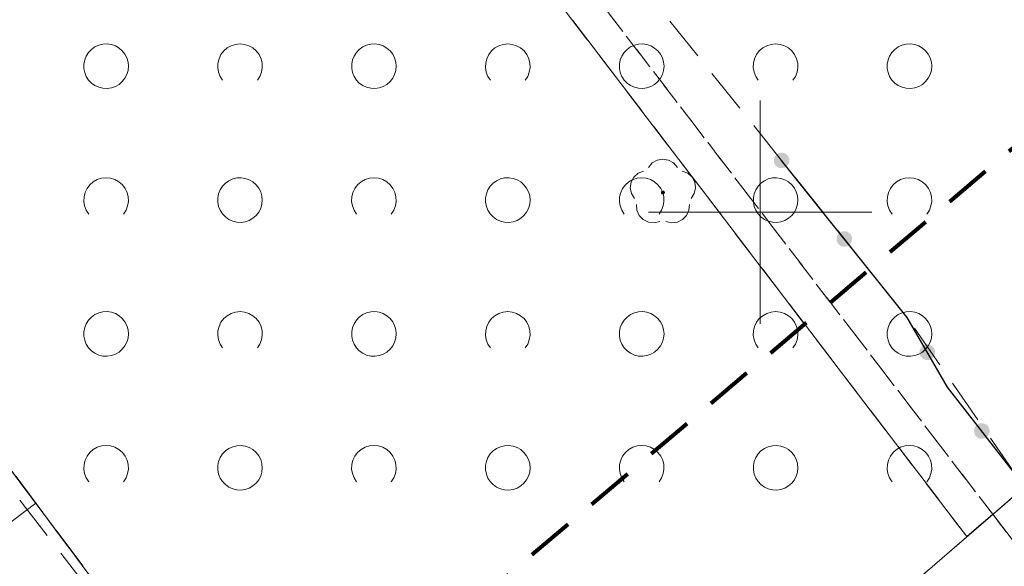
# Model space of a CAD drawing. Extents: x 5474185 to 5474933, y 5916077 to 5916824.
# Tile 39 of 256: x 5474333 to 5474355, y 5916542 to 5916554. Entities that reach past the tile are written whole.
import ezdxf

# ---------------------------------------------------------------- set-up
doc = ezdxf.new("R2010")
doc.units = 0
for name, pattern in [('216-500', [2.5, 1.5, -1]), ('PRZER1-1', [1, 0.5, -0.5]), ('PRZER2-1', [1.5, 1, -0.5]), ('PRZER3-1', [2, 1.5, -0.5])]:
    doc.linetypes.add(name, pattern=pattern)
for name, color, linetype, lineweight in [('GESDZI', 253, 'CONTINUOUS', 18), ('GESKKL', 253, 'CONTINUOUS', 18), ('GESUZY', 253, 'CONTINUOUS', 18), ('GSLKOG', 253, 'CONTINUOUS', 35), ('GSPRDL', 253, 'CONTINUOUS', 18), ('GSSTZI', 254, 'CONTINUOUS', 18), ('GSSZAD', 254, 'CONTINUOUS', 18), ('GSSZSN', 254, 'CONTINUOUS', 18), ('Ramka sekcyjna', 253, 'CONTINUOUS', 18), ('Sieć wodociągowa', 253, 'CONTINUOUS', 40)]:
    doc.layers.add(name, color=color, linetype=linetype, lineweight=lineweight)

msp = doc.modelspace()

# ---------------------------------------------------------------- hatches: boundary and pattern name
at = {"layer": 'GSLKOG'}
for points in [[(5474350.460494, 5916550.98609), (5474350.416148, 5916550.997065), (5474350.376152, 5916551.019143), (5474350.343234, 5916551.050821), (5474350.319637, 5916551.089938), (5474350.306968, 5916551.133831), (5474350.30609, 5916551.179506), (5474350.317065, 5916551.223852), (5474350.339143, 5916551.263848), (5474350.370821, 5916551.296766), (5474350.409938, 5916551.320363), (5474350.453831, 5916551.333032), (5474350.499506, 5916551.33391), (5474350.543852, 5916551.322935), (5474350.583848, 5916551.300857), (5474350.616766, 5916551.269179), (5474350.640363, 5916551.230062), (5474350.653032, 5916551.186169), (5474350.65391, 5916551.140494), (5474350.642935, 5916551.096148), (5474350.620857, 5916551.056152), (5474350.589179, 5916551.023234), (5474350.550062, 5916550.999637), (5474350.506169, 5916550.986968)], [(5474351.865494, 5916549.22609), (5474351.821148, 5916549.237065), (5474351.781152, 5916549.259143), (5474351.748234, 5916549.290821), (5474351.724637, 5916549.329938), (5474351.711968, 5916549.373831), (5474351.71109, 5916549.419506), (5474351.722065, 5916549.463852), (5474351.744143, 5916549.503848), (5474351.775821, 5916549.536766), (5474351.814938, 5916549.560363), (5474351.858831, 5916549.573032), (5474351.904506, 5916549.57391), (5474351.948852, 5916549.562935), (5474351.988848, 5916549.540857), (5474352.021766, 5916549.509179), (5474352.045363, 5916549.470062), (5474352.058032, 5916549.426169), (5474352.05891, 5916549.380494), (5474352.047935, 5916549.336148), (5474352.025857, 5916549.296152), (5474351.994179, 5916549.263234), (5474351.955062, 5916549.239637), (5474351.911169, 5916549.226968)], [(5474351.865494, 5916549.22609), (5474351.821148, 5916549.237065), (5474351.781152, 5916549.259143), (5474351.748234, 5916549.290821), (5474351.724637, 5916549.329938), (5474351.711968, 5916549.373831), (5474351.71109, 5916549.419506), (5474351.722065, 5916549.463852), (5474351.744143, 5916549.503848), (5474351.775821, 5916549.536766), (5474351.814938, 5916549.560363), (5474351.858831, 5916549.573032), (5474351.904506, 5916549.57391), (5474351.948852, 5916549.562935), (5474351.988848, 5916549.540857), (5474352.021766, 5916549.509179), (5474352.045363, 5916549.470062), (5474352.058032, 5916549.426169), (5474352.05891, 5916549.380494), (5474352.047935, 5916549.336148), (5474352.025857, 5916549.296152), (5474351.994179, 5916549.263234), (5474351.955062, 5916549.239637), (5474351.911169, 5916549.226968)], [(5474353.745783, 5916546.685002), (5474353.700464, 5916546.690762), (5474353.65818, 5916546.708056), (5474353.621811, 5916546.735704), (5474353.593839, 5916546.771823), (5474353.576168, 5916546.81395), (5474353.570002, 5916546.859217), (5474353.575762, 5916546.904536), (5474353.593056, 5916546.94682), (5474353.620704, 5916546.983189), (5474353.656823, 5916547.011161), (5474353.69895, 5916547.028832), (5474353.744217, 5916547.034998), (5474353.789536, 5916547.029238), (5474353.83182, 5916547.011944), (5474353.868189, 5916546.984296), (5474353.896161, 5916546.948177), (5474353.913832, 5916546.90605), (5474353.919998, 5916546.860783), (5474353.914238, 5916546.815464), (5474353.896944, 5916546.77318), (5474353.869296, 5916546.736811), (5474353.833177, 5916546.708839), (5474353.79105, 5916546.691168)], [(5474353.745783, 5916546.685002), (5474353.700464, 5916546.690762), (5474353.65818, 5916546.708056), (5474353.621811, 5916546.735704), (5474353.593839, 5916546.771823), (5474353.576168, 5916546.81395), (5474353.570002, 5916546.859217), (5474353.575762, 5916546.904536), (5474353.593056, 5916546.94682), (5474353.620704, 5916546.983189), (5474353.656823, 5916547.011161), (5474353.69895, 5916547.028832), (5474353.744217, 5916547.034998), (5474353.789536, 5916547.029238), (5474353.83182, 5916547.011944), (5474353.868189, 5916546.984296), (5474353.896161, 5916546.948177), (5474353.913832, 5916546.90605), (5474353.919998, 5916546.860783), (5474353.914238, 5916546.815464), (5474353.896944, 5916546.77318), (5474353.869296, 5916546.736811), (5474353.833177, 5916546.708839), (5474353.79105, 5916546.691168)], [(5474354.943172, 5916544.921366), (5474354.898976, 5916544.932933), (5474354.859279, 5916544.955544), (5474354.826788, 5916544.987658), (5474354.803715, 5916545.027087), (5474354.791634, 5916545.071145), (5474354.791366, 5916545.116828), (5474354.802933, 5916545.161024), (5474354.825544, 5916545.200721), (5474354.857658, 5916545.233212), (5474354.897087, 5916545.256285), (5474354.941145, 5916545.268366), (5474354.986828, 5916545.268634), (5474355.031024, 5916545.257067), (5474355.070721, 5916545.234456), (5474355.103212, 5916545.202342), (5474355.126285, 5916545.162913), (5474355.138366, 5916545.118855), (5474355.138634, 5916545.073172), (5474355.127067, 5916545.028976), (5474355.104456, 5916544.989279), (5474355.072342, 5916544.956788), (5474355.032913, 5916544.933715), (5474354.988855, 5916544.921634)], [(5474354.943172, 5916544.921366), (5474354.898976, 5916544.932933), (5474354.859279, 5916544.955544), (5474354.826788, 5916544.987658), (5474354.803715, 5916545.027087), (5474354.791634, 5916545.071145), (5474354.791366, 5916545.116828), (5474354.802933, 5916545.161024), (5474354.825544, 5916545.200721), (5474354.857658, 5916545.233212), (5474354.897087, 5916545.256285), (5474354.941145, 5916545.268366), (5474354.986828, 5916545.268634), (5474355.031024, 5916545.257067), (5474355.070721, 5916545.234456), (5474355.103212, 5916545.202342), (5474355.126285, 5916545.162913), (5474355.138366, 5916545.118855), (5474355.138634, 5916545.073172), (5474355.127067, 5916545.028976), (5474355.104456, 5916544.989279), (5474355.072342, 5916544.956788), (5474355.032913, 5916544.933715), (5474354.988855, 5916544.921634)]]:
    msp.add_hatch(color=256, dxfattribs=at).paths.add_polyline_path(points)
at = {"layer": 'GSPRDL'}
msp.add_hatch(color=256, dxfattribs=at).paths.add_polyline_path([(5474347.82, 5916550.395), (5474347.806094, 5916550.397202), (5474347.79355, 5916550.403594), (5474347.783594, 5916550.41355), (5474347.777202, 5916550.426094), (5474347.775, 5916550.44), (5474347.777202, 5916550.453906), (5474347.783594, 5916550.46645), (5474347.79355, 5916550.476406), (5474347.806094, 5916550.482798), (5474347.82, 5916550.485), (5474347.833906, 5916550.482798), (5474347.84645, 5916550.476406), (5474347.856406, 5916550.46645), (5474347.862798, 5916550.453906), (5474347.865, 5916550.44), (5474347.862798, 5916550.426094), (5474347.856406, 5916550.41355), (5474347.84645, 5916550.403594), (5474347.833906, 5916550.397202)])

# ---------------------------------------------------------------- linework, layer by layer
at = {"layer": 'GESDZI', "linetype": 'Continuous', "lineweight": 13}
for p, q in [((5474455.96, 5916630.15, 10.22), (5474342.29, 5916532.08, 10.22)), ((5474342.29, 5916532.08, 10.22), (5474455.96, 5916630.15, 10.22)), ((5474342.29, 5916532.08, 10.22), (5474307.08, 5916579.16, 10.22)), ((5474307.08, 5916579.16, 10.22), (5474342.29, 5916532.08, 10.22))]:
    msp.add_line(p, q, dxfattribs=at)
at = {"layer": 'GESDZI', "linetype": 'Continuous', "lineweight": 13, "elevation": 10.22, "flags": 128}
msp.add_lwpolyline([(5474443.69, 5916646.04), (5474393.53, 5916708.46), (5474352.63, 5916757.58), (5474351.73, 5916758.9), (5474246, 5916681.43), (5474241.05, 5916671.19), (5474244.02, 5916663.45), (5474255.17, 5916645.95), (5474272.74, 5916621.91), (5474307.08, 5916579.16), (5474342.29, 5916532.08), (5474455.96, 5916630.15), (5474443.69, 5916646.04)], close=True, dxfattribs=at)
at = {"layer": 'GESKKL', "linetype": 'PRZER3-1', "lineweight": 13}
for p, q in [((5474307.08, 5916579.16, 10.06), (5474342.29, 5916532.08, 10.06)), ((5474332.45, 5916571.78, 10.06), (5474354.63, 5916542.73, 10.06)), ((5474354.63, 5916542.73, 10.06), (5474332.45, 5916571.78, 10.06)), ((5474354.63, 5916542.73, 10.06), (5474355.21, 5916543.23, 10.06)), ((5474355.21, 5916543.23, 10.06), (5474354.63, 5916542.73, 10.06)), ((5474355.21, 5916543.23, 10.06), (5474395.4, 5916490.48, 10.06)), ((5474395.4, 5916490.48, 10.06), (5474355.21, 5916543.23, 10.06))]:
    msp.add_line(p, q, dxfattribs=at)
at = {"layer": 'GESUZY', "linetype": 'PRZER1-1', "lineweight": 13}
for p, q in [((5474307.08, 5916579.16, 10.08), (5474342.29, 5916532.08, 10.08)), ((5474342.29, 5916532.08, 10.08), (5474307.08, 5916579.16, 10.08)), ((5474354.63, 5916542.73, 10.08), (5474332.45, 5916571.78, 10.08)), ((5474332.45, 5916571.78, 10.08), (5474354.63, 5916542.73, 10.08)), ((5474355.21, 5916543.23, 10.08), (5474333.24, 5916571.91, 10.08)), ((5474333.24, 5916571.91, 10.08), (5474355.21, 5916543.23, 10.08)), ((5474355.21, 5916543.23, 10.08), (5474354.63, 5916542.73, 10.08)), ((5474354.63, 5916542.73, 10.08), (5474355.21, 5916543.23, 10.08)), ((5474395.4, 5916490.48, 10.08), (5474355.21, 5916543.23, 10.08)), ((5474355.21, 5916543.23, 10.08), (5474395.4, 5916490.48, 10.08))]:
    msp.add_line(p, q, dxfattribs=at)
at = {"layer": 'GSLKOG', "linetype": 'Continuous', "lineweight": 30}
for p, q in [((5474353.29, 5916547.64, 10.18), (5474350.48, 5916551.16, 10.18)), ((5474354.2, 5916546.08, 10.18), (5474353.29, 5916547.64, 10.18)), ((5474355.73, 5916544.11, 10.18), (5474354.2, 5916546.08, 10.18))]:
    msp.add_line(p, q, dxfattribs=at)
at = {"layer": 'GSPRDL', "elevation": 10.12, "flags": 128}
for points in [[(5474347.495723, 5916551.003333), (5474347.579447, 5916551.102679), (5474347.692044, 5916551.167494), (5474347.82, 5916551.19), (5474347.947956, 5916551.167494), (5474348.060553, 5916551.102679), (5474348.144277, 5916551.003333)], [(5474347.184031, 5916550.305674), (5474347.11542, 5916550.415999), (5474347.088571, 5916550.543115), (5474347.106708, 5916550.671763), (5474347.167652, 5916550.786501), (5474347.26409, 5916550.873559), (5474347.384445, 5916550.922485)], [(5474348.255555, 5916550.922485), (5474348.37591, 5916550.873559), (5474348.472348, 5916550.786501), (5474348.533292, 5916550.671763), (5474348.551429, 5916550.543115), (5474348.52458, 5916550.415999), (5474348.455969, 5916550.305674)], [(5474347.751227, 5916549.793649), (5474347.625099, 5916549.762488), (5474347.495908, 5916549.776234), (5474347.379161, 5916549.833237), (5474347.288871, 5916549.926655), (5474347.235875, 5916550.045275), (5474347.226535, 5916550.174859)], [(5474348.413465, 5916550.174859), (5474348.404125, 5916550.045275), (5474348.351129, 5916549.926655), (5474348.260839, 5916549.833237), (5474348.144092, 5916549.776234), (5474348.014901, 5916549.762488), (5474347.888773, 5916549.793649)]]:
    msp.add_lwpolyline(points, dxfattribs=at)
at = {"layer": 'GSSTZI', "linetype": 'PRZER2-1', "lineweight": 13}
for p, q in [((5474350.48, 5916551.16, 10.1), (5474344.74, 5916558.32, 10.1)), ((5474353.29, 5916547.64, 10.1), (5474350.48, 5916551.16, 10.1)), ((5474355.73, 5916544.11, 10.1), (5474353.29, 5916547.64, 10.1))]:
    msp.add_line(p, q, dxfattribs=at)
at = {"layer": 'GSSZAD', "linetype": 'PRZER2-1', "lineweight": 13}
msp.add_line((5474342.29, 5916532.08, 10.1), (5474272.74, 5916621.91, 10.1), dxfattribs=at)
at = {"layer": 'GSSZAD', "elevation": 10.1, "flags": 128}
for points in [[(5474335.845, 5916553.271005), (5474335.835964, 5916553.365631), (5474335.809184, 5916553.456836), (5474335.765627, 5916553.541325), (5474335.706867, 5916553.616045), (5474335.635028, 5916553.678293), (5474335.552708, 5916553.725821), (5474335.462879, 5916553.756911), (5474335.368791, 5916553.770439), (5474335.273843, 5916553.765916), (5474335.181466, 5916553.743505), (5474335.095, 5916553.704018), (5474335.01757, 5916553.64888), (5474334.951973, 5916553.580084), (5474334.900582, 5916553.500118), (5474334.865254, 5916553.411871), (5474334.847264, 5916553.318533), (5474334.847264, 5916553.223477), (5474334.865254, 5916553.130139), (5474334.900582, 5916553.041892), (5474334.951973, 5916552.961926), (5474335.01757, 5916552.89313), (5474335.095, 5916552.837992), (5474335.181466, 5916552.798505), (5474335.273843, 5916552.776094), (5474335.368791, 5916552.771571), (5474335.462879, 5916552.785099), (5474335.552708, 5916552.816189), (5474335.635028, 5916552.863717), (5474335.706867, 5916552.925965), (5474335.765627, 5916553.000685), (5474335.809184, 5916553.085174), (5474335.835964, 5916553.176379), (5474335.845, 5916553.271005)], [(5474341.845, 5916553.271005), (5474341.835964, 5916553.365631), (5474341.809184, 5916553.456836), (5474341.765627, 5916553.541325), (5474341.706867, 5916553.616045), (5474341.635028, 5916553.678293), (5474341.552708, 5916553.725821), (5474341.462879, 5916553.756911), (5474341.368791, 5916553.770439), (5474341.273843, 5916553.765916), (5474341.181466, 5916553.743505), (5474341.095, 5916553.704018), (5474341.01757, 5916553.64888), (5474340.951973, 5916553.580084), (5474340.900582, 5916553.500118), (5474340.865254, 5916553.411871), (5474340.847264, 5916553.318533), (5474340.847264, 5916553.223477), (5474340.865254, 5916553.130139), (5474340.900582, 5916553.041892), (5474340.951973, 5916552.961926), (5474341.01757, 5916552.89313), (5474341.095, 5916552.837992), (5474341.181466, 5916552.798505), (5474341.273843, 5916552.776094), (5474341.368791, 5916552.771571), (5474341.462879, 5916552.785099), (5474341.552708, 5916552.816189), (5474341.635028, 5916552.863717), (5474341.706867, 5916552.925965), (5474341.765627, 5916553.000685), (5474341.809184, 5916553.085174), (5474341.835964, 5916553.176379), (5474341.845, 5916553.271005)], [(5474347.845, 5916553.271005), (5474347.835964, 5916553.365631), (5474347.809184, 5916553.456836), (5474347.765627, 5916553.541325), (5474347.706867, 5916553.616045), (5474347.635028, 5916553.678293), (5474347.552708, 5916553.725821), (5474347.462879, 5916553.756911), (5474347.368791, 5916553.770439), (5474347.273843, 5916553.765916), (5474347.181466, 5916553.743505), (5474347.095, 5916553.704018), (5474347.01757, 5916553.64888), (5474346.951973, 5916553.580084), (5474346.900582, 5916553.500118), (5474346.865254, 5916553.411871), (5474346.847264, 5916553.318533), (5474346.847264, 5916553.223477), (5474346.865254, 5916553.130139), (5474346.900582, 5916553.041892), (5474346.951973, 5916552.961926), (5474347.01757, 5916552.89313), (5474347.095, 5916552.837992), (5474347.181466, 5916552.798505), (5474347.273843, 5916552.776094), (5474347.368791, 5916552.771571), (5474347.462879, 5916552.785099), (5474347.552708, 5916552.816189), (5474347.635028, 5916552.863717), (5474347.706867, 5916552.925965), (5474347.765627, 5916553.000685), (5474347.809184, 5916553.085174), (5474347.835964, 5916553.176379), (5474347.845, 5916553.271005)], [(5474353.845, 5916553.271005), (5474353.835964, 5916553.365631), (5474353.809184, 5916553.456836), (5474353.765627, 5916553.541325), (5474353.706867, 5916553.616045), (5474353.635028, 5916553.678293), (5474353.552708, 5916553.725821), (5474353.462879, 5916553.756911), (5474353.368791, 5916553.770439), (5474353.273843, 5916553.765916), (5474353.181466, 5916553.743505), (5474353.095, 5916553.704018), (5474353.01757, 5916553.64888), (5474352.951973, 5916553.580084), (5474352.900582, 5916553.500118), (5474352.865254, 5916553.411871), (5474352.847264, 5916553.318533), (5474352.847264, 5916553.223477), (5474352.865254, 5916553.130139), (5474352.900582, 5916553.041892), (5474352.951973, 5916552.961926), (5474353.01757, 5916552.89313), (5474353.095, 5916552.837992), (5474353.181466, 5916552.798505), (5474353.273843, 5916552.776094), (5474353.368791, 5916552.771571), (5474353.462879, 5916552.785099), (5474353.552708, 5916552.816189), (5474353.635028, 5916552.863717), (5474353.706867, 5916552.925965), (5474353.765627, 5916553.000685), (5474353.809184, 5916553.085174), (5474353.835964, 5916553.176379), (5474353.845, 5916553.271005)], [(5474338.845, 5916550.271005), (5474338.835964, 5916550.365631), (5474338.809184, 5916550.456836), (5474338.765627, 5916550.541325), (5474338.706867, 5916550.616045), (5474338.635028, 5916550.678293), (5474338.552708, 5916550.725821), (5474338.462879, 5916550.756911), (5474338.368791, 5916550.770439), (5474338.273843, 5916550.765916), (5474338.181466, 5916550.743505), (5474338.095, 5916550.704018), (5474338.01757, 5916550.64888), (5474337.951973, 5916550.580084), (5474337.900582, 5916550.500118), (5474337.865254, 5916550.411871), (5474337.847264, 5916550.318533), (5474337.847264, 5916550.223477), (5474337.865254, 5916550.130139), (5474337.900582, 5916550.041892), (5474337.951973, 5916549.961926), (5474338.01757, 5916549.89313), (5474338.095, 5916549.837992), (5474338.181466, 5916549.798505), (5474338.273843, 5916549.776094), (5474338.368791, 5916549.771571), (5474338.462879, 5916549.785099), (5474338.552708, 5916549.816189), (5474338.635028, 5916549.863717), (5474338.706867, 5916549.925965), (5474338.765627, 5916550.000685), (5474338.809184, 5916550.085174), (5474338.835964, 5916550.176379), (5474338.845, 5916550.271005)], [(5474344.845, 5916550.271005), (5474344.835964, 5916550.365631), (5474344.809184, 5916550.456836), (5474344.765627, 5916550.541325), (5474344.706867, 5916550.616045), (5474344.635028, 5916550.678293), (5474344.552708, 5916550.725821), (5474344.462879, 5916550.756911), (5474344.368791, 5916550.770439), (5474344.273843, 5916550.765916), (5474344.181466, 5916550.743505), (5474344.095, 5916550.704018), (5474344.01757, 5916550.64888), (5474343.951973, 5916550.580084), (5474343.900582, 5916550.500118), (5474343.865254, 5916550.411871), (5474343.847264, 5916550.318533), (5474343.847264, 5916550.223477), (5474343.865254, 5916550.130139), (5474343.900582, 5916550.041892), (5474343.951973, 5916549.961926), (5474344.01757, 5916549.89313), (5474344.095, 5916549.837992), (5474344.181466, 5916549.798505), (5474344.273843, 5916549.776094), (5474344.368791, 5916549.771571), (5474344.462879, 5916549.785099), (5474344.552708, 5916549.816189), (5474344.635028, 5916549.863717), (5474344.706867, 5916549.925965), (5474344.765627, 5916550.000685), (5474344.809184, 5916550.085174), (5474344.835964, 5916550.176379), (5474344.845, 5916550.271005)], [(5474350.845, 5916550.271005), (5474350.835964, 5916550.365631), (5474350.809184, 5916550.456836), (5474350.765627, 5916550.541325), (5474350.706867, 5916550.616045), (5474350.635028, 5916550.678293), (5474350.552708, 5916550.725821), (5474350.462879, 5916550.756911), (5474350.368791, 5916550.770439), (5474350.273843, 5916550.765916), (5474350.181466, 5916550.743505), (5474350.095, 5916550.704018), (5474350.01757, 5916550.64888), (5474349.951973, 5916550.580084), (5474349.900582, 5916550.500118), (5474349.865254, 5916550.411871), (5474349.847264, 5916550.318533), (5474349.847264, 5916550.223477), (5474349.865254, 5916550.130139), (5474349.900582, 5916550.041892), (5474349.951973, 5916549.961926), (5474350.01757, 5916549.89313), (5474350.095, 5916549.837992), (5474350.181466, 5916549.798505), (5474350.273843, 5916549.776094), (5474350.368791, 5916549.771571), (5474350.462879, 5916549.785099), (5474350.552708, 5916549.816189), (5474350.635028, 5916549.863717), (5474350.706867, 5916549.925965), (5474350.765627, 5916550.000685), (5474350.809184, 5916550.085174), (5474350.835964, 5916550.176379), (5474350.845, 5916550.271005)], [(5474335.845, 5916547.271005), (5474335.835964, 5916547.365631), (5474335.809184, 5916547.456836), (5474335.765627, 5916547.541325), (5474335.706867, 5916547.616045), (5474335.635028, 5916547.678293), (5474335.552708, 5916547.725821), (5474335.462879, 5916547.756911), (5474335.368791, 5916547.770439), (5474335.273843, 5916547.765916), (5474335.181466, 5916547.743505), (5474335.095, 5916547.704018), (5474335.01757, 5916547.64888), (5474334.951973, 5916547.580084), (5474334.900582, 5916547.500118), (5474334.865254, 5916547.411871), (5474334.847264, 5916547.318533), (5474334.847264, 5916547.223477), (5474334.865254, 5916547.130139), (5474334.900582, 5916547.041892), (5474334.951973, 5916546.961926), (5474335.01757, 5916546.89313), (5474335.095, 5916546.837992), (5474335.181466, 5916546.798505), (5474335.273843, 5916546.776094), (5474335.368791, 5916546.771571), (5474335.462879, 5916546.785099), (5474335.552708, 5916546.816189), (5474335.635028, 5916546.863717), (5474335.706867, 5916546.925965), (5474335.765627, 5916547.000685), (5474335.809184, 5916547.085174), (5474335.835964, 5916547.176379), (5474335.845, 5916547.271005)], [(5474341.845, 5916547.271005), (5474341.835964, 5916547.365631), (5474341.809184, 5916547.456836), (5474341.765627, 5916547.541325), (5474341.706867, 5916547.616045), (5474341.635028, 5916547.678293), (5474341.552708, 5916547.725821), (5474341.462879, 5916547.756911), (5474341.368791, 5916547.770439), (5474341.273843, 5916547.765916), (5474341.181466, 5916547.743505), (5474341.095, 5916547.704018), (5474341.01757, 5916547.64888), (5474340.951973, 5916547.580084), (5474340.900582, 5916547.500118), (5474340.865254, 5916547.411871), (5474340.847264, 5916547.318533), (5474340.847264, 5916547.223477), (5474340.865254, 5916547.130139), (5474340.900582, 5916547.041892), (5474340.951973, 5916546.961926), (5474341.01757, 5916546.89313), (5474341.095, 5916546.837992), (5474341.181466, 5916546.798505), (5474341.273843, 5916546.776094), (5474341.368791, 5916546.771571), (5474341.462879, 5916546.785099), (5474341.552708, 5916546.816189), (5474341.635028, 5916546.863717), (5474341.706867, 5916546.925965), (5474341.765627, 5916547.000685), (5474341.809184, 5916547.085174), (5474341.835964, 5916547.176379), (5474341.845, 5916547.271005)], [(5474347.845, 5916547.271005), (5474347.835964, 5916547.365631), (5474347.809184, 5916547.456836), (5474347.765627, 5916547.541325), (5474347.706867, 5916547.616045), (5474347.635028, 5916547.678293), (5474347.552708, 5916547.725821), (5474347.462879, 5916547.756911), (5474347.368791, 5916547.770439), (5474347.273843, 5916547.765916), (5474347.181466, 5916547.743505), (5474347.095, 5916547.704018), (5474347.01757, 5916547.64888), (5474346.951973, 5916547.580084), (5474346.900582, 5916547.500118), (5474346.865254, 5916547.411871), (5474346.847264, 5916547.318533), (5474346.847264, 5916547.223477), (5474346.865254, 5916547.130139), (5474346.900582, 5916547.041892), (5474346.951973, 5916546.961926), (5474347.01757, 5916546.89313), (5474347.095, 5916546.837992), (5474347.181466, 5916546.798505), (5474347.273843, 5916546.776094), (5474347.368791, 5916546.771571), (5474347.462879, 5916546.785099), (5474347.552708, 5916546.816189), (5474347.635028, 5916546.863717), (5474347.706867, 5916546.925965), (5474347.765627, 5916547.000685), (5474347.809184, 5916547.085174), (5474347.835964, 5916547.176379), (5474347.845, 5916547.271005)], [(5474353.845, 5916547.271005), (5474353.835964, 5916547.365631), (5474353.809184, 5916547.456836), (5474353.765627, 5916547.541325), (5474353.706867, 5916547.616045), (5474353.635028, 5916547.678293), (5474353.552708, 5916547.725821), (5474353.462879, 5916547.756911), (5474353.368791, 5916547.770439), (5474353.273843, 5916547.765916), (5474353.181466, 5916547.743505), (5474353.095, 5916547.704018), (5474353.01757, 5916547.64888), (5474352.951973, 5916547.580084), (5474352.900582, 5916547.500118), (5474352.865254, 5916547.411871), (5474352.847264, 5916547.318533), (5474352.847264, 5916547.223477), (5474352.865254, 5916547.130139), (5474352.900582, 5916547.041892), (5474352.951973, 5916546.961926), (5474353.01757, 5916546.89313), (5474353.095, 5916546.837992), (5474353.181466, 5916546.798505), (5474353.273843, 5916546.776094), (5474353.368791, 5916546.771571), (5474353.462879, 5916546.785099), (5474353.552708, 5916546.816189), (5474353.635028, 5916546.863717), (5474353.706867, 5916546.925965), (5474353.765627, 5916547.000685), (5474353.809184, 5916547.085174), (5474353.835964, 5916547.176379), (5474353.845, 5916547.271005)], [(5474338.845, 5916544.271005), (5474338.835964, 5916544.365631), (5474338.809184, 5916544.456836), (5474338.765627, 5916544.541325), (5474338.706867, 5916544.616045), (5474338.635028, 5916544.678293), (5474338.552708, 5916544.725821), (5474338.462879, 5916544.756911), (5474338.368791, 5916544.770439), (5474338.273843, 5916544.765916), (5474338.181466, 5916544.743505), (5474338.095, 5916544.704018), (5474338.01757, 5916544.64888), (5474337.951973, 5916544.580084), (5474337.900582, 5916544.500118), (5474337.865254, 5916544.411871), (5474337.847264, 5916544.318533), (5474337.847264, 5916544.223477), (5474337.865254, 5916544.130139), (5474337.900582, 5916544.041892), (5474337.951973, 5916543.961926), (5474338.01757, 5916543.89313), (5474338.095, 5916543.837992), (5474338.181466, 5916543.798505), (5474338.273843, 5916543.776094), (5474338.368791, 5916543.771571), (5474338.462879, 5916543.785099), (5474338.552708, 5916543.816189), (5474338.635028, 5916543.863717), (5474338.706867, 5916543.925965), (5474338.765627, 5916544.000685), (5474338.809184, 5916544.085174), (5474338.835964, 5916544.176379), (5474338.845, 5916544.271005)], [(5474344.845, 5916544.271005), (5474344.835964, 5916544.365631), (5474344.809184, 5916544.456836), (5474344.765627, 5916544.541325), (5474344.706867, 5916544.616045), (5474344.635028, 5916544.678293), (5474344.552708, 5916544.725821), (5474344.462879, 5916544.756911), (5474344.368791, 5916544.770439), (5474344.273843, 5916544.765916), (5474344.181466, 5916544.743505), (5474344.095, 5916544.704018), (5474344.01757, 5916544.64888), (5474343.951973, 5916544.580084), (5474343.900582, 5916544.500118), (5474343.865254, 5916544.411871), (5474343.847264, 5916544.318533), (5474343.847264, 5916544.223477), (5474343.865254, 5916544.130139), (5474343.900582, 5916544.041892), (5474343.951973, 5916543.961926), (5474344.01757, 5916543.89313), (5474344.095, 5916543.837992), (5474344.181466, 5916543.798505), (5474344.273843, 5916543.776094), (5474344.368791, 5916543.771571), (5474344.462879, 5916543.785099), (5474344.552708, 5916543.816189), (5474344.635028, 5916543.863717), (5474344.706867, 5916543.925965), (5474344.765627, 5916544.000685), (5474344.809184, 5916544.085174), (5474344.835964, 5916544.176379), (5474344.845, 5916544.271005)], [(5474350.845, 5916544.271005), (5474350.835964, 5916544.365631), (5474350.809184, 5916544.456836), (5474350.765627, 5916544.541325), (5474350.706867, 5916544.616045), (5474350.635028, 5916544.678293), (5474350.552708, 5916544.725821), (5474350.462879, 5916544.756911), (5474350.368791, 5916544.770439), (5474350.273843, 5916544.765916), (5474350.181466, 5916544.743505), (5474350.095, 5916544.704018), (5474350.01757, 5916544.64888), (5474349.951973, 5916544.580084), (5474349.900582, 5916544.500118), (5474349.865254, 5916544.411871), (5474349.847264, 5916544.318533), (5474349.847264, 5916544.223477), (5474349.865254, 5916544.130139), (5474349.900582, 5916544.041892), (5474349.951973, 5916543.961926), (5474350.01757, 5916543.89313), (5474350.095, 5916543.837992), (5474350.181466, 5916543.798505), (5474350.273843, 5916543.776094), (5474350.368791, 5916543.771571), (5474350.462879, 5916543.785099), (5474350.552708, 5916543.816189), (5474350.635028, 5916543.863717), (5474350.706867, 5916543.925965), (5474350.765627, 5916544.000685), (5474350.809184, 5916544.085174), (5474350.835964, 5916544.176379), (5474350.845, 5916544.271005)]]:
    msp.add_lwpolyline(points, close=True, dxfattribs=at)
for points in [[(5474337.954688, 5916552.958505), (5474337.899433, 5916553.044136), (5474337.862688, 5916553.139191), (5474337.84598, 5916553.239723), (5474337.850002, 5916553.341554), (5474337.874588, 5916553.440454), (5474337.918717, 5916553.532315), (5474337.980554, 5916553.61332), (5474338.057532, 5916553.680104), (5474338.146452, 5916553.729894), (5474338.24362, 5916553.760619), (5474338.345, 5916553.771005), (5474338.44638, 5916553.760619), (5474338.543548, 5916553.729894), (5474338.632468, 5916553.680104), (5474338.709446, 5916553.61332), (5474338.771283, 5916553.532315), (5474338.815412, 5916553.440454), (5474338.839998, 5916553.341554), (5474338.84402, 5916553.239723), (5474338.827312, 5916553.139191), (5474338.790567, 5916553.044136), (5474338.735312, 5916552.958505)], [(5474343.954688, 5916552.958505), (5474343.899433, 5916553.044136), (5474343.862688, 5916553.139191), (5474343.84598, 5916553.239723), (5474343.850002, 5916553.341554), (5474343.874588, 5916553.440454), (5474343.918717, 5916553.532315), (5474343.980554, 5916553.61332), (5474344.057532, 5916553.680104), (5474344.146452, 5916553.729894), (5474344.24362, 5916553.760619), (5474344.345, 5916553.771005), (5474344.44638, 5916553.760619), (5474344.543548, 5916553.729894), (5474344.632468, 5916553.680104), (5474344.709446, 5916553.61332), (5474344.771283, 5916553.532315), (5474344.815412, 5916553.440454), (5474344.839998, 5916553.341554), (5474344.84402, 5916553.239723), (5474344.827312, 5916553.139191), (5474344.790567, 5916553.044136), (5474344.735312, 5916552.958505)], [(5474349.954688, 5916552.958505), (5474349.899433, 5916553.044136), (5474349.862688, 5916553.139191), (5474349.84598, 5916553.239723), (5474349.850002, 5916553.341554), (5474349.874588, 5916553.440454), (5474349.918717, 5916553.532315), (5474349.980554, 5916553.61332), (5474350.057532, 5916553.680104), (5474350.146452, 5916553.729894), (5474350.24362, 5916553.760619), (5474350.345, 5916553.771005), (5474350.44638, 5916553.760619), (5474350.543548, 5916553.729894), (5474350.632468, 5916553.680104), (5474350.709446, 5916553.61332), (5474350.771283, 5916553.532315), (5474350.815412, 5916553.440454), (5474350.839998, 5916553.341554), (5474350.84402, 5916553.239723), (5474350.827312, 5916553.139191), (5474350.790567, 5916553.044136), (5474350.735312, 5916552.958505)], [(5474334.954688, 5916549.958505), (5474334.899433, 5916550.044136), (5474334.862688, 5916550.139191), (5474334.84598, 5916550.239723), (5474334.850002, 5916550.341554), (5474334.874588, 5916550.440454), (5474334.918717, 5916550.532315), (5474334.980554, 5916550.61332), (5474335.057532, 5916550.680104), (5474335.146452, 5916550.729894), (5474335.24362, 5916550.760619), (5474335.345, 5916550.771005), (5474335.44638, 5916550.760619), (5474335.543548, 5916550.729894), (5474335.632468, 5916550.680104), (5474335.709446, 5916550.61332), (5474335.771283, 5916550.532315), (5474335.815412, 5916550.440454), (5474335.839998, 5916550.341554), (5474335.84402, 5916550.239723), (5474335.827312, 5916550.139191), (5474335.790567, 5916550.044136), (5474335.735312, 5916549.958505)], [(5474340.954688, 5916549.958505), (5474340.899433, 5916550.044136), (5474340.862688, 5916550.139191), (5474340.84598, 5916550.239723), (5474340.850002, 5916550.341554), (5474340.874588, 5916550.440454), (5474340.918717, 5916550.532315), (5474340.980554, 5916550.61332), (5474341.057532, 5916550.680104), (5474341.146452, 5916550.729894), (5474341.24362, 5916550.760619), (5474341.345, 5916550.771005), (5474341.44638, 5916550.760619), (5474341.543548, 5916550.729894), (5474341.632468, 5916550.680104), (5474341.709446, 5916550.61332), (5474341.771283, 5916550.532315), (5474341.815412, 5916550.440454), (5474341.839998, 5916550.341554), (5474341.84402, 5916550.239723), (5474341.827312, 5916550.139191), (5474341.790567, 5916550.044136), (5474341.735312, 5916549.958505)], [(5474346.954688, 5916549.958505), (5474346.899433, 5916550.044136), (5474346.862688, 5916550.139191), (5474346.84598, 5916550.239723), (5474346.850002, 5916550.341554), (5474346.874588, 5916550.440454), (5474346.918717, 5916550.532315), (5474346.980554, 5916550.61332), (5474347.057532, 5916550.680104), (5474347.146452, 5916550.729894), (5474347.24362, 5916550.760619), (5474347.345, 5916550.771005), (5474347.44638, 5916550.760619), (5474347.543548, 5916550.729894), (5474347.632468, 5916550.680104), (5474347.709446, 5916550.61332), (5474347.771283, 5916550.532315), (5474347.815412, 5916550.440454), (5474347.839998, 5916550.341554), (5474347.84402, 5916550.239723), (5474347.827312, 5916550.139191), (5474347.790567, 5916550.044136), (5474347.735312, 5916549.958505)], [(5474352.954688, 5916549.958505), (5474352.899433, 5916550.044136), (5474352.862688, 5916550.139191), (5474352.84598, 5916550.239723), (5474352.850002, 5916550.341554), (5474352.874588, 5916550.440454), (5474352.918717, 5916550.532315), (5474352.980554, 5916550.61332), (5474353.057532, 5916550.680104), (5474353.146452, 5916550.729894), (5474353.24362, 5916550.760619), (5474353.345, 5916550.771005), (5474353.44638, 5916550.760619), (5474353.543548, 5916550.729894), (5474353.632468, 5916550.680104), (5474353.709446, 5916550.61332), (5474353.771283, 5916550.532315), (5474353.815412, 5916550.440454), (5474353.839998, 5916550.341554), (5474353.84402, 5916550.239723), (5474353.827312, 5916550.139191), (5474353.790567, 5916550.044136), (5474353.735312, 5916549.958505)], [(5474337.954688, 5916546.958505), (5474337.899433, 5916547.044136), (5474337.862688, 5916547.139191), (5474337.84598, 5916547.239723), (5474337.850002, 5916547.341554), (5474337.874588, 5916547.440454), (5474337.918717, 5916547.532315), (5474337.980554, 5916547.61332), (5474338.057532, 5916547.680104), (5474338.146452, 5916547.729894), (5474338.24362, 5916547.760619), (5474338.345, 5916547.771005), (5474338.44638, 5916547.760619), (5474338.543548, 5916547.729894), (5474338.632468, 5916547.680104), (5474338.709446, 5916547.61332), (5474338.771283, 5916547.532315), (5474338.815412, 5916547.440454), (5474338.839998, 5916547.341554), (5474338.84402, 5916547.239723), (5474338.827312, 5916547.139191), (5474338.790567, 5916547.044136), (5474338.735312, 5916546.958505)], [(5474343.954688, 5916546.958505), (5474343.899433, 5916547.044136), (5474343.862688, 5916547.139191), (5474343.84598, 5916547.239723), (5474343.850002, 5916547.341554), (5474343.874588, 5916547.440454), (5474343.918717, 5916547.532315), (5474343.980554, 5916547.61332), (5474344.057532, 5916547.680104), (5474344.146452, 5916547.729894), (5474344.24362, 5916547.760619), (5474344.345, 5916547.771005), (5474344.44638, 5916547.760619), (5474344.543548, 5916547.729894), (5474344.632468, 5916547.680104), (5474344.709446, 5916547.61332), (5474344.771283, 5916547.532315), (5474344.815412, 5916547.440454), (5474344.839998, 5916547.341554), (5474344.84402, 5916547.239723), (5474344.827312, 5916547.139191), (5474344.790567, 5916547.044136), (5474344.735312, 5916546.958505)], [(5474349.954688, 5916546.958505), (5474349.899433, 5916547.044136), (5474349.862688, 5916547.139191), (5474349.84598, 5916547.239723), (5474349.850002, 5916547.341554), (5474349.874588, 5916547.440454), (5474349.918717, 5916547.532315), (5474349.980554, 5916547.61332), (5474350.057532, 5916547.680104), (5474350.146452, 5916547.729894), (5474350.24362, 5916547.760619), (5474350.345, 5916547.771005), (5474350.44638, 5916547.760619), (5474350.543548, 5916547.729894), (5474350.632468, 5916547.680104), (5474350.709446, 5916547.61332), (5474350.771283, 5916547.532315), (5474350.815412, 5916547.440454), (5474350.839998, 5916547.341554), (5474350.84402, 5916547.239723), (5474350.827312, 5916547.139191), (5474350.790567, 5916547.044136), (5474350.735312, 5916546.958505)], [(5474334.954688, 5916543.958505), (5474334.899433, 5916544.044136), (5474334.862688, 5916544.139191), (5474334.84598, 5916544.239723), (5474334.850002, 5916544.341554), (5474334.874588, 5916544.440454), (5474334.918717, 5916544.532315), (5474334.980554, 5916544.61332), (5474335.057532, 5916544.680104), (5474335.146452, 5916544.729894), (5474335.24362, 5916544.760619), (5474335.345, 5916544.771005), (5474335.44638, 5916544.760619), (5474335.543548, 5916544.729894), (5474335.632468, 5916544.680104), (5474335.709446, 5916544.61332), (5474335.771283, 5916544.532315), (5474335.815412, 5916544.440454), (5474335.839998, 5916544.341554), (5474335.84402, 5916544.239723), (5474335.827312, 5916544.139191), (5474335.790567, 5916544.044136), (5474335.735312, 5916543.958505)], [(5474340.954688, 5916543.958505), (5474340.899433, 5916544.044136), (5474340.862688, 5916544.139191), (5474340.84598, 5916544.239723), (5474340.850002, 5916544.341554), (5474340.874588, 5916544.440454), (5474340.918717, 5916544.532315), (5474340.980554, 5916544.61332), (5474341.057532, 5916544.680104), (5474341.146452, 5916544.729894), (5474341.24362, 5916544.760619), (5474341.345, 5916544.771005), (5474341.44638, 5916544.760619), (5474341.543548, 5916544.729894), (5474341.632468, 5916544.680104), (5474341.709446, 5916544.61332), (5474341.771283, 5916544.532315), (5474341.815412, 5916544.440454), (5474341.839998, 5916544.341554), (5474341.84402, 5916544.239723), (5474341.827312, 5916544.139191), (5474341.790567, 5916544.044136), (5474341.735312, 5916543.958505)], [(5474346.954688, 5916543.958505), (5474346.899433, 5916544.044136), (5474346.862688, 5916544.139191), (5474346.84598, 5916544.239723), (5474346.850002, 5916544.341554), (5474346.874588, 5916544.440454), (5474346.918717, 5916544.532315), (5474346.980554, 5916544.61332), (5474347.057532, 5916544.680104), (5474347.146452, 5916544.729894), (5474347.24362, 5916544.760619), (5474347.345, 5916544.771005), (5474347.44638, 5916544.760619), (5474347.543548, 5916544.729894), (5474347.632468, 5916544.680104), (5474347.709446, 5916544.61332), (5474347.771283, 5916544.532315), (5474347.815412, 5916544.440454), (5474347.839998, 5916544.341554), (5474347.84402, 5916544.239723), (5474347.827312, 5916544.139191), (5474347.790567, 5916544.044136), (5474347.735312, 5916543.958505)], [(5474352.954688, 5916543.958505), (5474352.899433, 5916544.044136), (5474352.862688, 5916544.139191), (5474352.84598, 5916544.239723), (5474352.850002, 5916544.341554), (5474352.874588, 5916544.440454), (5474352.918717, 5916544.532315), (5474352.980554, 5916544.61332), (5474353.057532, 5916544.680104), (5474353.146452, 5916544.729894), (5474353.24362, 5916544.760619), (5474353.345, 5916544.771005), (5474353.44638, 5916544.760619), (5474353.543548, 5916544.729894), (5474353.632468, 5916544.680104), (5474353.709446, 5916544.61332), (5474353.771283, 5916544.532315), (5474353.815412, 5916544.440454), (5474353.839998, 5916544.341554), (5474353.84402, 5916544.239723), (5474353.827312, 5916544.139191), (5474353.790567, 5916544.044136), (5474353.735312, 5916543.958505)]]:
    msp.add_lwpolyline(points, dxfattribs=at)
at = {"layer": 'GSSZSN', "linetype": 'PRZER2-1', "lineweight": 13}
msp.add_line((5474342.91, 5916531.26, 10.06), (5474307.08, 5916579.16, 10.06), dxfattribs=at)
at = {"layer": 'GSSZSN', "linetype": 'Continuous', "lineweight": 18, "elevation": 10.06, "flags": 128}
msp.add_lwpolyline([(5474331.122053, 5916541.479381), (5474333.770478, 5916543.478339)], dxfattribs=at)
at = {"layer": 'Ramka sekcyjna', "linetype": 'Continuous', "lineweight": 18, "elevation": 100, "flags": 128}
for points in [[(5474350, 5916547.5), (5474350, 5916552.5)], [(5474352.5, 5916550), (5474347.5, 5916550)]]:
    msp.add_lwpolyline(points, dxfattribs=at)
at = {"layer": 'Sieć wodociągowa', "linetype": '216-500', "lineweight": 80, "ltscale": 0.7, "flags": 128}
msp.add_lwpolyline([(5474639.869806, 5916212.126617), (5474591.959812, 5916281.625874), (5474551.712383, 5916254.056825), (5474329.196562, 5916529.052215), (5474464.624498, 5916643.592803), (5474589.816575, 5916486.173867), (5474604.985748, 5916472.173823), (5474772.523912, 5916261.364361), (5474653.387527, 5916193.483494), (5474639.869806, 5916212.126617)], close=True, dxfattribs=at)

doc.saveas('drawing.dxf')
